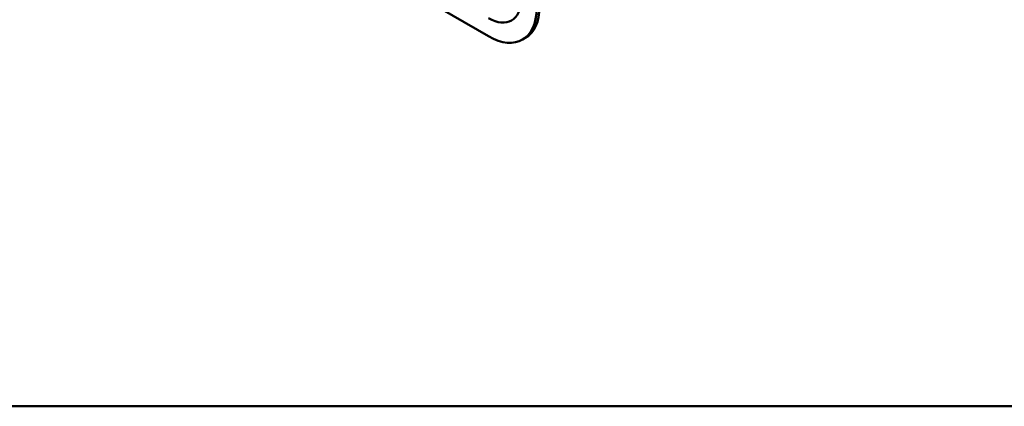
# Model space of a CAD drawing. Header units: millimetres. Extents: x 20 to 833, y 20 to 574.
# Tile 1 of 6: x 179 to 277, y 20 to 59. Entities that reach past the tile are written whole.
import ezdxf

# ---------------------------------------------------------------- set-up
doc = ezdxf.new("R2010")
doc.units = ezdxf.units.MM
doc.header["$LTSCALE"] = 2
for name, color, linetype, lineweight in [('Sichtbare Kanten(DIN)', 7, 'Continuous', 50), ('Sichtbare tangentiale Kanten(DIN)', 7, 'Continuous', 50), ('Skizziergeometrie(DIN)', 7, 'Continuous', 50)]:
    doc.layers.add(name, color=color, linetype=linetype, lineweight=lineweight)

# ---------------------------------------------------------------- blocks, each defined once
blk = doc.blocks.new('Ränder Standardrahmen')
at = {"layer": 'Skizziergeometrie(DIN)', "flags": 128}
blk.add_lwpolyline([(10, 10), (10, 287), (410, 287), (410, 10), (10, 10)], dxfattribs=at)

msp = doc.modelspace()

# ---------------------------------------------------------------- linework, layer by layer
at = {"layer": 'Sichtbare Kanten(DIN)'}
for p, q in [((186.99, 79.147), (225.456, 56.938)), ((228.856, 56.601), (229.139, 56.764))]:
    msp.add_line(p, q, dxfattribs=at)
for centre, start_param, end_param in [((225.456, 62.49), 5.497787, 7.068583), ((225.739, 62.653), 0, 0.785398)]:
    msp.add_ellipse(centre, major_axis=(3.4, -5.889), ratio=0.57735, start_param=start_param, end_param=end_param, dxfattribs=at)
at = {"layer": 'Sichtbare tangentiale Kanten(DIN)'}
msp.add_ellipse((225.456, 62.49), major_axis=(2.3, -3.984), ratio=0.57735, start_param=5.497787, end_param=7.068583, dxfattribs=at)

# ---------------------------------------------------------------- block references
at = {"xscale": 2, "yscale": 2, "zscale": 2}
msp.add_blockref('Ränder Standardrahmen', (0, 0), dxfattribs=at)

doc.saveas('drawing.dxf')
